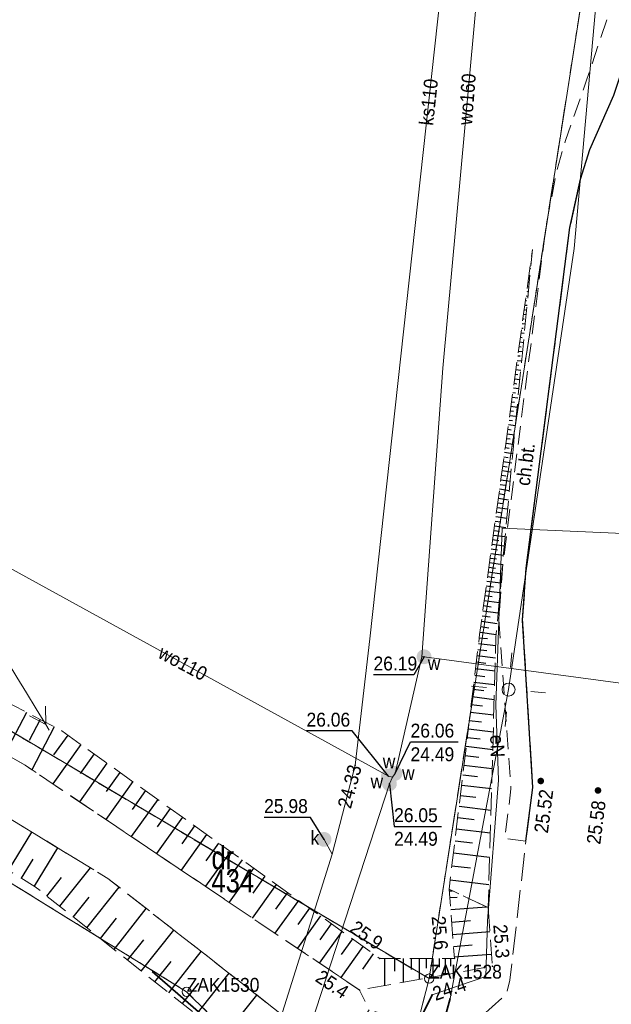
# Model space of a CAD drawing. Header units: metres. Extents: x 6551181 to 6555585, y 5935140 to 5937297.
# Tile 59 of 97: x 6551289 to 6551321, y 5936199 to 5936252. Entities that reach past the tile are written whole.
import ezdxf
from ezdxf.enums import TextEntityAlignment as Align

# ---------------------------------------------------------------- set-up
doc = ezdxf.new("R2010")
doc.units = ezdxf.units.M
for name, pattern in [('1.5_0.5', [2, 1.5, -0.5]), ('218-500', [1, 0.5, -0.5]), ('219-500', [0]), ('mz1.0_0.5', [1.5, 1, -0.5]), ('mz1.25_0.5', [1.75, 1.25, -0.5])]:
    doc.linetypes.add(name, pattern=pattern)
for name, color, linetype in [('000 Inne (niezydentyfikowane)', 7, 'Continuous'), ('202-Punkt graniczny stabilizowany trwale', 7, 'Continuous'), ('202-Punkt graniczny stabilizowany trwale-Atr103', 7, 'Continuous'), ('210-Oznaczenie użytku', 7, 'Continuous'), ('211-Nr działki', 7, 'Continuous'), ('217-Granica konturu klasyfikcyjnego', 7, 'Continuous'), ('218-Granica użytku', 7, 'Continuous'), ('219-Linia granicy', 7, 'Continuous'), ('chodnik (powierzchnia)', 7, 'Continuous'), ('chodnik (powierzchnia)-Atr17', 7, 'Continuous'), ('jezdnia (powierzchnia)', 7, 'Continuous'), ('krawężnik (linia)', 7, 'Continuous'), ('latarnia (punkt)', 7, 'Continuous'), ('ogrodzenie trwałe (linia)', 7, 'Continuous'), ('przewód elektroenergetyczny (linia)', 7, 'Continuous'), ('przewód elektroenergetyczny (linia)-Atr1', 7, 'Continuous'), ('przewód elektroenergetyczny niskiego napięcia (linia) - symbol', 7, 'Continuous'), ('przewód kanalizacyjny (linia)', 7, 'Continuous'), ('przewód kanalizacyjny (linia)-Atr1', 7, 'Continuous'), ('przewód wodociągowy (linia)', 7, 'Continuous'), ('przewód wodociągowy (linia)-Atr1', 7, 'Continuous'), ('punkt o określonej wysokości (sieć elektroenergetyczna)', 7, 'Continuous'), ('punkt o określonej wysokości (sieć elektroenergetyczna)-Atr2', 7, 'Continuous'), ('punkt o określonej wysokości (sieć kanalizacyjna)', 7, 'Continuous'), ('punkt o określonej wysokości (sieć kanalizacyjna)-Atr2', 7, 'Continuous'), ('punkt o określonej wysokości (sieć kanalizacyjna)-Atr3', 7, 'Continuous'), ('punkt o określonej wysokości (sieć wodociągowa)', 7, 'Continuous'), ('punkt o określonej wysokości (sieć wodociągowa)-Atr2', 7, 'Continuous'), ('punkt o określonej wysokości (sieć wodociągowa)-Atr3', 7, 'Continuous'), ('punkt wysokościowy naturalny', 7, 'Continuous'), ('punkt wysokościowy naturalny-Atr2', 7, 'Continuous'), ('punkt wysokościowy sztuczny', 7, 'Continuous'), ('punkt wysokościowy sztuczny-Atr2', 7, 'Continuous'), ('rura ochronna - przewód elektroenergetyczny (linia)', 7, 'Continuous'), ('skarpa nieumocniona (powierzchnia)', 7, 'Continuous'), ('zasuwa - siec kanalizacyjna (punkt)', 7, 'Continuous'), ('zasuwa - siec kanalizacyjna (punkt)-Atr17', 7, 'Continuous'), ('zasuwa - siec wodociągowa (punkt)', 7, 'Continuous'), ('zasuwa - siec wodociągowa (punkt)-Atr17', 7, 'Continuous')]:
    doc.layers.add(name, color=color, linetype=linetype)
doc.styles.get("Standard").update_dxf_attribs({"font": 'arial.ttf'})
doc.linetypes.add('902-500', pattern='A,3.75,0,[1,ksztalty.shx,S=0.5,R=0,X=0,Y=0],3.75', length=7.5)

# ---------------------------------------------------------------- blocks, each defined once
blk = doc.blocks.new('202')
at = {"color": 0, "linetype": 'Continuous', "lineweight": -2}
blk.add_circle((0, 0), 2.5, dxfattribs=at)
blk = doc.blocks.new('US25')
at = {"linetype": 'Continuous', "lineweight": 13}
h = blk.add_hatch(color=0, dxfattribs=at)
edge = h.paths.add_edge_path()
edge.add_arc((0, 0), 0.4, 0, 360)
blk = doc.blocks.new('PW01')
at = {"linetype": 'Continuous', "lineweight": 13}
h = blk.add_hatch(color=0, dxfattribs=at)
edge = h.paths.add_edge_path()
edge.add_arc((0, 0), 0.045, 0, 360)
blk = doc.blocks.new('SM01')
at = {"color": 0, "linetype": 'Continuous', "lineweight": 13}
for p, q in [((-0.848, 0.848), (-1.414, 1.414)), ((0.849, 0.848), (1.414, 1.414)), ((-0.848, -0.849), (-1.414, -1.414)), ((0.849, -0.849), (1.414, -1.414))]:
    blk.add_line(p, q, dxfattribs=at)
blk.add_circle((0, 0), 0.35, dxfattribs=at)
blk = doc.blocks.new('PW02')
at = {"linetype": 'Continuous', "lineweight": 13}
h = blk.add_hatch(color=0, dxfattribs=at)
edge = h.paths.add_edge_path()
edge.add_arc((0, 0), 0.18, 0, 360)
blk = doc.blocks.new('PE04')
at = {"color": 0, "linetype": 'Continuous', "lineweight": 13}
for p, q in [((0.65, 0), (0, 0)), ((0.65, 0), (1.65, 0)), ((1.65, 0), (2.65, 0)), ((2.65, 0), (3.65, 0)), ((3.65, 0), (4.65, 0)), ((4.65, 0), (3.784, 0.5)), ((4.65, 0), (3.784, -0.5)), ((4.65, 0), (5, 0))]:
    blk.add_line(p, q, dxfattribs=at)

msp = doc.modelspace()

# ---------------------------------------------------------------- linework, layer by layer
at = {"layer": '000 Inne (niezydentyfikowane)', "color": 7, "linetype": 'Continuous', "lineweight": 25, "flags": 128}
for points in [[(6551316.32, 5936239.56), (6551316.33, 5936239.56)], [(6551316.26, 5936239.07), (6551316.27, 5936239.06)], [(6551316.29, 5936239.31), (6551316.31, 5936239.31)], [(6551316.19, 5936238.57), (6551316.21, 5936238.57)], [(6551316.22, 5936238.82), (6551316.26, 5936238.81)], [(6551316.12, 5936238.07), (6551316.15, 5936238.07)], [(6551316.15, 5936238.32), (6551316.21, 5936238.31)], [(6551316.05, 5936237.58), (6551316.1, 5936237.57)], [(6551316.09, 5936237.83), (6551316.17, 5936237.81)], [(6551315.98, 5936237.08), (6551316.04, 5936237.07)], [(6551316.02, 5936237.33), (6551316.12, 5936237.32)], [(6551315.88, 5936236.34), (6551316.02, 5936236.32)], [(6551315.92, 5936236.58), (6551315.98, 5936236.58)], [(6551315.95, 5936236.83), (6551316.07, 5936236.82)], [(6551315.81, 5936235.84), (6551315.97, 5936235.82)], [(6551315.85, 5936236.09), (6551315.92, 5936236.08)], [(6551315.74, 5936235.34), (6551315.92, 5936235.32)], [(6551315.78, 5936235.59), (6551315.86, 5936235.58)], [(6551315.68, 5936234.85), (6551315.87, 5936234.82)], [(6551315.71, 5936235.1), (6551315.8, 5936235.08)], [(6551315.61, 5936234.35), (6551315.83, 5936234.32)], [(6551315.64, 5936234.6), (6551315.75, 5936234.58)], [(6551315.54, 5936233.85), (6551315.78, 5936233.82)], [(6551315.57, 5936234.1), (6551315.69, 5936234.09)], [(6551315.47, 5936233.36), (6551315.73, 5936233.32)], [(6551315.51, 5936233.61), (6551315.63, 5936233.59)], [(6551315.37, 5936232.61), (6551315.51, 5936232.59)], [(6551315.4, 5936232.86), (6551315.68, 5936232.82)], [(6551315.44, 5936233.11), (6551315.57, 5936233.09)], [(6551315.3, 5936232.12), (6551315.45, 5936232.1)], [(6551315.34, 5936232.37), (6551315.63, 5936232.33)], [(6551315.23, 5936231.62), (6551315.4, 5936231.6)], [(6551315.27, 5936231.87), (6551315.58, 5936231.83)], [(6551315.16, 5936231.13), (6551315.34, 5936231.1)], [(6551315.2, 5936231.37), (6551315.53, 5936231.33)], [(6551315.1, 5936230.63), (6551315.28, 5936230.6)], [(6551315.13, 5936230.88), (6551315.49, 5936230.83)], [(6551315.03, 5936230.13), (6551315.22, 5936230.11)], [(6551315.06, 5936230.38), (6551315.44, 5936230.33)], [(6551314.96, 5936229.64), (6551315.16, 5936229.61)], [(6551314.99, 5936229.88), (6551315.39, 5936229.83)], [(6551314.86, 5936228.89), (6551315.29, 5936228.83)], [(6551314.89, 5936229.14), (6551315.1, 5936229.11)], [(6551314.93, 5936229.39), (6551315.34, 5936229.33)], [(6551314.79, 5936228.4), (6551315.25, 5936228.33)], [(6551314.82, 5936228.64), (6551315.05, 5936228.61)], [(6551314.72, 5936227.9), (6551315.2, 5936227.83)], [(6551314.76, 5936228.15), (6551314.99, 5936228.11)], [(6551314.65, 5936227.4), (6551315.16, 5936227.33)], [(6551314.69, 5936227.65), (6551314.93, 5936227.62)], [(6551314.59, 5936226.91), (6551315.11, 5936226.83)], [(6551314.62, 5936227.15), (6551314.88, 5936227.12)], [(6551314.52, 5936226.41), (6551315.07, 5936226.33)], [(6551314.55, 5936226.66), (6551314.82, 5936226.62)], [(6551314.45, 5936225.91), (6551315.02, 5936225.84)], [(6551314.48, 5936226.16), (6551314.76, 5936226.12)], [(6551314.35, 5936225.17), (6551314.65, 5936225.13)], [(6551314.38, 5936225.42), (6551314.98, 5936225.34)], [(6551314.42, 5936225.67), (6551314.71, 5936225.63)], [(6551314.28, 5936224.67), (6551314.59, 5936224.63)], [(6551314.31, 5936224.92), (6551314.93, 5936224.84)], [(6551314.21, 5936224.18), (6551314.54, 5936224.13)], [(6551314.25, 5936224.42), (6551314.88, 5936224.34)], [(6551314.14, 5936223.68), (6551314.48, 5936223.63)], [(6551314.18, 5936223.93), (6551314.84, 5936223.84)], [(6551314.08, 5936223.18), (6551314.42, 5936223.14)], [(6551314.11, 5936223.43), (6551314.79, 5936223.34)], [(6551314.01, 5936222.69), (6551314.37, 5936222.64)], [(6551314.04, 5936222.94), (6551314.75, 5936222.84)], [(6551313.94, 5936222.19), (6551314.31, 5936222.14)], [(6551313.97, 5936222.44), (6551314.7, 5936222.34)], [(6551313.87, 5936221.68), (6551314.25, 5936221.63)], [(6551313.9, 5936221.94), (6551314.66, 5936221.84)], [(6551313.8, 5936221.16), (6551314.19, 5936221.11)], [(6551313.83, 5936221.42), (6551314.61, 5936221.32)], [(6551313.72, 5936220.62), (6551314.13, 5936220.56)], [(6551313.76, 5936220.89), (6551314.56, 5936220.78)], [(6551313.65, 5936220.06), (6551314.07, 5936220.01)], [(6551313.69, 5936220.34), (6551314.51, 5936220.23)], [(6551313.57, 5936219.49), (6551314, 5936219.43)], [(6551313.61, 5936219.78), (6551314.46, 5936219.66)], [(6551313.49, 5936218.89), (6551313.94, 5936218.84)], [(6551313.53, 5936219.19), (6551314.4, 5936219.07)], [(6551313.41, 5936218.26), (6551313.89, 5936218.2)], [(6551313.45, 5936218.58), (6551314.38, 5936218.47)], [(6551313.37, 5936217.93), (6551314.36, 5936217.81)], [(6551313.29, 5936217.23), (6551314.34, 5936217.11)], [(6551313.33, 5936217.59), (6551313.84, 5936217.52)], [(6551313.25, 5936216.87), (6551313.79, 5936216.8)], [(6551313.2, 5936216.49), (6551314.32, 5936216.36)], [(6551313.11, 5936215.71), (6551314.29, 5936215.56)], [(6551313.16, 5936216.11), (6551313.73, 5936216.04)], [(6551313.06, 5936215.29), (6551313.67, 5936215.22)], [(6551289.04, 5936214.86), (6551287.88, 5936212.63)], [(6551313.01, 5936214.87), (6551314.27, 5936214.72)], [(6551289.78, 5936214.47), (6551289.19, 5936213.35)], [(6551290.53, 5936214.08), (6551289.33, 5936211.77)], [(6551312.95, 5936214.43), (6551313.61, 5936214.35)], [(6551291.27, 5936213.64), (6551290.5, 5936212.57)], [(6551312.84, 5936213.51), (6551313.54, 5936213.43)], [(6551312.9, 5936213.98), (6551314.24, 5936213.82)], [(6551291.98, 5936213.13), (6551290.46, 5936211.01)], [(6551312.79, 5936213.03), (6551314.22, 5936212.86)], [(6551292.69, 5936212.62), (6551291.94, 5936211.57)], [(6551312.73, 5936212.53), (6551313.46, 5936212.44)], [(6551293.39, 5936212.12), (6551291.9, 5936210.04)], [(6551312.66, 5936212.02), (6551314.19, 5936211.84)], [(6551294.09, 5936211.62), (6551293.35, 5936210.59)], [(6551312.6, 5936211.49), (6551313.39, 5936211.4)], [(6551294.78, 5936211.13), (6551293.32, 5936209.09)], [(6551312.54, 5936210.94), (6551314.15, 5936210.75)], [(6551295.46, 5936210.64), (6551294.74, 5936209.63)], [(6551312.47, 5936210.38), (6551313.3, 5936210.28)], [(6551296.13, 5936210.16), (6551294.7, 5936208.16)], [(6551312.4, 5936209.8), (6551314.12, 5936209.59)], [(6551296.8, 5936209.68), (6551296.09, 5936208.69)], [(6551297.46, 5936209.21), (6551296.06, 5936207.25)], [(6551298.12, 5936208.74), (6551297.43, 5936207.77)], [(6551312.33, 5936209.2), (6551313.22, 5936209.09)], [(6551288.08, 5936206.33), (6551289.34, 5936208.4)], [(6551298.77, 5936208.27), (6551297.39, 5936206.35)], [(6551312.25, 5936208.58), (6551314.09, 5936208.36)], [(6551299.41, 5936207.81), (6551298.73, 5936206.86)], [(6551312.18, 5936207.94), (6551313.12, 5936207.83)], [(6551289.47, 5936205.48), (6551290.74, 5936207.55)], [(6551300.05, 5936207.36), (6551298.7, 5936205.48)], [(6551312.1, 5936207.28), (6551314.05, 5936207.05)], [(6551288.77, 5936205.91), (6551289.4, 5936206.94)], [(6551300.68, 5936206.91), (6551300.01, 5936205.98)], [(6551312.01, 5936206.59), (6551313.02, 5936206.47)], [(6551290.85, 5936204.4), (6551292.5, 5936206.47)], [(6551301.3, 5936206.46), (6551299.98, 5936204.62)], [(6551290.15, 5936204.95), (6551290.94, 5936205.95)], [(6551302.53, 5936205.58), (6551301.23, 5936203.77)], [(6551301.92, 5936206.02), (6551301.26, 5936205.11)], [(6551311.92, 5936205.82), (6551314.01, 5936205.57)], [(6551292.3, 5936203.24), (6551294.04, 5936205.43)], [(6551303.14, 5936205.15), (6551302.49, 5936204.25)], [(6551311.87, 5936205.23), (6551312.02, 5936205.24)], [(6551291.57, 5936203.82), (6551292.43, 5936204.9)], [(6551303.73, 5936204.72), (6551302.46, 5936202.95)], [(6551311.89, 5936204.87), (6551312.29, 5936204.9)], [(6551293.77, 5936202.08), (6551295.51, 5936204.28)], [(6551304.33, 5936204.3), (6551303.7, 5936203.42)], [(6551311.95, 5936204.22), (6551313.88, 5936204.37)], [(6551293.04, 5936202.66), (6551293.91, 5936203.76)], [(6551304.92, 5936203.88), (6551303.67, 5936202.14)], [(6551305.5, 5936203.46), (6551304.88, 5936202.6)], [(6551312, 5936203.55), (6551313.01, 5936203.63)], [(6551295.24, 5936200.91), (6551297, 5936203.12)], [(6551306.07, 5936203.05), (6551304.85, 5936201.34)], [(6551312.05, 5936202.88), (6551314.06, 5936203.04)], [(6551294.5, 5936201.49), (6551295.38, 5936202.6)], [(6551306.64, 5936202.64), (6551306.04, 5936201.8)], [(6551296.72, 5936199.73), (6551298.48, 5936201.96)], [(6551307.21, 5936202.24), (6551306.01, 5936200.56)], [(6551307.77, 5936201.84), (6551307.18, 5936201.01)], [(6551312.1, 5936202.24), (6551313.11, 5936202.32)], [(6551312.14, 5936201.67), (6551314.15, 5936201.82)], [(6551295.98, 5936200.32), (6551296.86, 5936201.43)], [(6551308.37, 5936201.59), (6551308.37, 5936200.12)], [(6551308.91, 5936201.59), (6551308.91, 5936200.9)], [(6551309.38, 5936201.59), (6551309.38, 5936200.3)], [(6551309.82, 5936201.59), (6551309.82, 5936200.99)], [(6551310.24, 5936201.59), (6551310.24, 5936200.46)], [(6551310.62, 5936201.59), (6551310.62, 5936201.06)], [(6551310.99, 5936201.59), (6551310.99, 5936200.59)], [(6551311.33, 5936201.59), (6551311.33, 5936201.12)], [(6551311.65, 5936201.59), (6551311.65, 5936200.71)], [(6551311.94, 5936201.59), (6551311.94, 5936201.18)], [(6551298.21, 5936198.55), (6551299.98, 5936200.79)], [(6551297.46, 5936199.15), (6551298.35, 5936200.26)], [(6551299.7, 5936197.37), (6551301.48, 5936199.61)]]:
    msp.add_lwpolyline(points, dxfattribs=at)
at = {"layer": '217-Granica konturu klasyfikcyjnego', "color": 3, "linetype": '1.5_0.5', "lineweight": 18, "flags": 128}
for points in [[(6551310.78, 5936200.5), (6551320.48, 5936262.69)], [(6551261.95, 5936229.37), (6551310.78, 5936200.5)], [(6551297.69, 5936199.79), (6551271.32, 5936216.09)], [(6551307.99, 5936189.65), (6551297.69, 5936199.79)]]:
    msp.add_lwpolyline(points, dxfattribs=at)
at = {"layer": '218-Granica użytku', "color": 3, "linetype": '218-500', "lineweight": 18, "flags": 128}
for points in [[(6551320.48, 5936262.69), (6551310.78, 5936200.5)], [(6551310.78, 5936200.5), (6551261.95, 5936229.37)], [(6551271.32, 5936216.09), (6551297.69, 5936199.79)], [(6551310.78, 5936200.5), (6551307.99, 5936189.65)], [(6551297.69, 5936199.79), (6551307.99, 5936189.65)]]:
    msp.add_lwpolyline(points, dxfattribs=at)
at = {"layer": '219-Linia granicy', "color": 7, "linetype": '219-500', "lineweight": 18, "flags": 128}
for points in [[(6551320.48, 5936262.69), (6551310.78, 5936200.5)], [(6551261.95, 5936229.37), (6551310.78, 5936200.5)], [(6551297.69, 5936199.79), (6551271.32, 5936216.09)], [(6551307.99, 5936189.65), (6551310.78, 5936200.5)], [(6551307.99, 5936189.65), (6551297.69, 5936199.79)]]:
    msp.add_lwpolyline(points, dxfattribs=at)
at = {"layer": 'chodnik (powierzchnia)', "color": 7, "linetype": 'mz1.0_0.5', "lineweight": 18, "flags": 128}
msp.add_lwpolyline([(6551322.74, 5936279.01), (6551322.14, 5936267.97), (6551321.65, 5936262.65), (6551321.72, 5936261), (6551321.78, 5936259.98), (6551322.11, 5936257.72), (6551322.27, 5936255.96), (6551322.39, 5936254.52), (6551322.15, 5936252.96), (6551321.69, 5936250.98), (6551320.76, 5936248.16), (6551319.46, 5936245.23), (6551318.96, 5936243.62), (6551318.38, 5936241.01), (6551316.02, 5936222.64), (6551315.83, 5936219.84), (6551316.38, 5936210.81), (6551316.01, 5936207.91), (6551314.87, 5936208.07), (6551315.2, 5936210.73), (6551314.54, 5936219.91), (6551314.77, 5936222.9), (6551317.08, 5936241), (6551317.64, 5936243.94), (6551318.14, 5936245.71), (6551319.25, 5936248.85), (6551320.71, 5936253.23), (6551320.86, 5936254.25), (6551320.39, 5936259.26), (6551320.43, 5936260.93), (6551320.57, 5936262.67), (6551320.65, 5936266.23), (6551320.67, 5936268.21), (6551321.33, 5936279.02)], close=True, dxfattribs=at)
at = {"layer": 'jezdnia (powierzchnia)', "color": 7, "linetype": '1.5_0.5', "lineweight": 18, "flags": 128}
for points in [[(6551328.96, 5936334.85), (6551328.85, 5936339.4), (6551328.73, 5936357.03), (6551328.59, 5936376.23), (6551328.4, 5936397.13), (6551328.02, 5936414.29), (6551322.56, 5936409.84), (6551322.26, 5936398.68), (6551322.27, 5936387.64), (6551322.38, 5936376.93), (6551322.42, 5936367), (6551322.25, 5936346.98), (6551322.6, 5936337.31), (6551322.85, 5936327.45), (6551322.83, 5936325.77), (6551322.74, 5936320.86), (6551322.68, 5936317.17), (6551322.78, 5936307.21), (6551322.67, 5936297.56), (6551322.68, 5936287.57), (6551322.74, 5936279.01), (6551322.14, 5936267.97), (6551321.65, 5936262.65), (6551321.72, 5936261), (6551321.78, 5936259.98), (6551322.11, 5936257.72), (6551322.27, 5936255.96), (6551322.39, 5936254.52), (6551322.15, 5936252.96), (6551321.69, 5936250.98), (6551320.76, 5936248.16), (6551319.46, 5936245.23), (6551318.96, 5936243.62), (6551318.38, 5936241.01), (6551316.02, 5936222.64), (6551315.83, 5936219.84), (6551316.38, 5936210.81), (6551316.01, 5936207.91), (6551315.14, 5936200.41), (6551314.97, 5936199.68), (6551313.67, 5936198.52), (6551311.34, 5936197.7), (6551307.54, 5936198.81), (6551305.83, 5936196.21), (6551312.51, 5936190.73), (6551313.39, 5936189.35), (6551312.99, 5936186.91), (6551312.92, 5936183.49), (6551313.3, 5936180.11), (6551314.08, 5936177.55), (6551314.7, 5936175.79), (6551314.44, 5936174.65), (6551312.67, 5936172.43), (6551311.85, 5936172.5), (6551311.19, 5936171.27), (6551311.05, 5936169.19), (6551311.25, 5936168.73), (6551309.45, 5936165.18), (6551312.18, 5936163.98), (6551313.59, 5936166.07), (6551317.23, 5936168.57), (6551319.56, 5936168.77), (6551324.09, 5936164.11), (6551325.69, 5936162.67), (6551325.47, 5936161.1), (6551327.95, 5936158.95), (6551329.62, 5936159.04), (6551332.98, 5936156.08), (6551340.48, 5936149.19), (6551347.83, 5936142.43), (6551354.99, 5936135.82), (6551361.1, 5936130.02), (6551368.01, 5936123.21), (6551374.45, 5936116.65), (6551380.77, 5936110.1), (6551380.75, 5936107.84), (6551380.43, 5936106.99), (6551383.32, 5936104.18), (6551384.35, 5936104.44), (6551386.16, 5936104.24), (6551387.51, 5936103), (6551394.02, 5936096.15), (6551400.74, 5936089.06), (6551407.43, 5936082.07), (6551414.96, 5936073.7), (6551417.26, 5936071.24), (6551417.54, 5936068.85), (6551417.08, 5936067.39), (6551416.53, 5936066.51), (6551418.44, 5936064.69), (6551420.06, 5936065.32), (6551421.11, 5936065.47), (6551423.09, 5936065.27), (6551427.21, 5936061.47), (6551434.23, 5936055.28), (6551441.76, 5936048.87), (6551449.56, 5936042.36), (6551457.43, 5936035.97), (6551465.65, 5936029.87), (6551474.74, 5936023.08), (6551483.63, 5936016.83), (6551492.82, 5936010.56), (6551496.69, 5936007.92), (6551496.38, 5936006.4), (6551500.73, 5936003.64), (6551502.28, 5936004.36), (6551510, 5935999.26), (6551519.09, 5935993.33), (6551527.43, 5935987.94), (6551535.54, 5935982.98), (6551543.65, 5935977.72), (6551552.14, 5935972.93), (6551561.61, 5935968.23), (6551570.6, 5935964.82), (6551581.27, 5935961.57), (6551591.01, 5935959.14), (6551597.53, 5935957.63), (6551598.04, 5935956.71), (6551598.34, 5935954.89), (6551601.02, 5935954.23), (6551603.27, 5935956.5), (6551604.19, 5935956.44), (6551614.44, 5935954.25), (6551624.03, 5935952.41), (6551633.65, 5935950.68), (6551643.66, 5935949.13), (6551649.85, 5935948.21), (6551660.16, 5935947.16), (6551670.33, 5935946.28), (6551680.51, 5935945.58), (6551690.73, 5935944.67), (6551701.45, 5935943.82), (6551706.39, 5935943.35), (6551707.39, 5935941.45), (6551711.28, 5935940.88), (6551713.28, 5935942.8), (6551715.25, 5935942.66), (6551721.35, 5935942.22), (6551752.78, 5935940.08), (6551762.58, 5935939.42), (6551772.73, 5935938.68), (6551783.19, 5935937.92), (6551793.12, 5935937.25), (6551803.61, 5935936.53), (6551816.47, 5935935.66), (6551827.08, 5935934.95), (6551837.44, 5935934.3), (6551838.95, 5935934.11), (6551840.54, 5935930.96), (6551844.05, 5935930.93), (6551845.21, 5935933.24), (6551845.88, 5935933.65), (6551848.35, 5935933.59), (6551864.54, 5935932.06), (6551872.1, 5935931.21), (6551883.27, 5935929.95), (6551887.52, 5935929.3), (6551888.3, 5935928.47), (6551889.27, 5935927), (6551889.8, 5935925.29), (6551888.46, 5935921.18), (6551893.61, 5935921.03), (6551897.26, 5935920.92), (6551897.56, 5935926.27), (6551899.74, 5935927.57), (6551904.71, 5935926.85), (6551911.07, 5935925.83), (6551911.71, 5935924.67), (6551912.04, 5935923.9), (6551915.56, 5935923.37), (6551916.14, 5935924.18), (6551916.85, 5935924.92), (6551923.67, 5935923.8), (6551933.47, 5935922.17), (6551946.23, 5935919.92), (6551946.86, 5935918.95), (6551946.97, 5935917.94), (6551949.03, 5935915.66), (6551950.87, 5935917.18), (6551951.58, 5935918.19), (6551952.42, 5935918.86), (6551960.7, 5935917.37), (6551971.47, 5935915.4), (6551981.95, 5935913.57), (6551992.49, 5935911.65), (6551995.74, 5935911.01), (6551996.16, 5935910.41), (6551996.41, 5935909.03), (6552000.08, 5935908.33), (6552001.09, 5935909.46), (6552001.34, 5935909.66), (6552001.89, 5935909.89), (6552011.06, 5935908.38), (6552016.54, 5935907.3), (6552016.98, 5935906.37), (6552017.08, 5935905.24), (6552021, 5935904.44), (6552021.75, 5935905.56), (6552022.37, 5935906.31), (6552031.19, 5935904.66), (6552041.47, 5935902.98), (6552051.85, 5935901.04), (6552054.87, 5935900.36), (6552055.79, 5935898.24), (6552061.21, 5935896.92), (6552062.37, 5935898.83), (6552071.26, 5935896.73), (6552082.21, 5935893.77), (6552092.4, 5935891.09), (6552102.69, 5935888.17), (6552113.23, 5935885.31), (6552123.85, 5935882.37), (6552135.02, 5935879.28), (6552145.58, 5935876.34), (6552156.23, 5935873.42), (6552166.76, 5935870.42), (6552177.31, 5935867.56), (6552187.87, 5935864.65), (6552198.25, 5935861.79), (6552209.38, 5935858.53), (6552220.11, 5935855.69), (6552230.86, 5935852.63), (6552241.36, 5935849.67), (6552251.73, 5935846.66), (6552262.36, 5935843.89), (6552273.37, 5935841.27), (6552283.55, 5935838.85), (6552294.39, 5935836.69), (6552304.73, 5935835.22), (6552315.64, 5935833.74), (6552325.3, 5935832.55), (6552341.64, 5935830.38), (6552342.44, 5935829.69), (6552342.92, 5935828.2), (6552347.56, 5935827.77), (6552348.74, 5935829.5), (6552357.01, 5935828.52), (6552367.7, 5935827.13), (6552378.13, 5935825.75), (6552388.65, 5935824.39), (6552399.32, 5935823.07), (6552410.02, 5935821.67), (6552421.24, 5935820.34), (6552432.45, 5935818.68), (6552443.48, 5935817.42), (6552453.95, 5935816.03), (6552464.58, 5935814.75), (6552475.04, 5935813.29), (6552485.68, 5935811.95), (6552496.02, 5935810.59), (6552506.48, 5935809.35), (6552517.51, 5935807.84), (6552527.97, 5935806.56), (6552538.97, 5935805.09), (6552549.67, 5935803.82), (6552560.33, 5935802.42), (6552563.29, 5935802), (6552563.74, 5935801.13), (6552564.02, 5935800.22), (6552567.24, 5935799.81), (6552567.73, 5935800.53), (6552568.53, 5935801.4), (6552572.89, 5935801.02), (6552583.15, 5935799.96), (6552593.78, 5935798.88), (6552604.38, 5935797.88), (6552604.85, 5935803.41), (6552594.33, 5935804.61), (6552583.62, 5935805.8), (6552573.64, 5935806.91), (6552560.78, 5935808.39), (6552550.39, 5935809.67), (6552539.28, 5935811.02), (6552528.7, 5935812.3), (6552517.88, 5935813.68), (6552507.21, 5935815.18), (6552496.69, 5935816.5), (6552486.46, 5935817.81), (6552475.57, 5935819.24), (6552465.35, 5935820.56), (6552454.34, 5935821.99), (6552444.06, 5935823.33), (6552432.93, 5935824.71), (6552421.95, 5935826.21), (6552410.72, 5935827.55), (6552399.95, 5935828.95), (6552389.17, 5935830.26), (6552378.67, 5935831.73), (6552368.16, 5935833.12), (6552357.84, 5935834.4), (6552341.74, 5935836.31), (6552336.11, 5935837.13), (6552334.8, 5935838.98), (6552330.67, 5935843.7), (6552318.52, 5935843.8), (6552316.94, 5935839.51), (6552316.2, 5935839.6), (6552305.46, 5935841.19), (6552295.05, 5935842.73), (6552284.97, 5935844.88), (6552274.4, 5935847.14), (6552263.73, 5935849.7), (6552253.14, 5935852.53), (6552242.97, 5935855.52), (6552232.46, 5935858.37), (6552221.65, 5935861.46), (6552210.76, 5935864.4), (6552199.91, 5935867.46), (6552189.25, 5935870.45), (6552178.83, 5935873.3), (6552168.21, 5935876.2), (6552157.7, 5935879.19), (6552146.88, 5935882.12), (6552136.56, 5935885.03), (6552125.26, 5935888.16), (6552114.69, 5935891.09), (6552104.07, 5935894), (6552093.85, 5935896.89), (6552083.28, 5935899.67), (6552072.56, 5935902.58), (6552063.5, 5935904.64), (6552052.58, 5935906.96), (6552042.37, 5935908.85), (6552032.31, 5935910.58), (6552022.24, 5935912.51), (6552011.71, 5935914.3), (6552002.97, 5935915.91), (6551993.33, 5935917.67), (6551982.85, 5935919.56), (6551972.16, 5935921.42), (6551961.7, 5935923.41), (6551953.29, 5935924.88), (6551942.99, 5935926.75), (6551934.58, 5935928.16), (6551924.41, 5935929.85), (6551914.55, 5935931.45), (6551905.1, 5935932.89), (6551895.51, 5935934.28), (6551883.79, 5935935.93), (6551872.57, 5935937.31), (6551861.48, 5935938.41), (6551857.21, 5935938.77), (6551855.83, 5935941.56), (6551851.73, 5935941.94), (6551850.16, 5935939.44), (6551849.12, 5935939.43), (6551837.69, 5935940.23), (6551827.26, 5935940.93), (6551816.56, 5935941.65), (6551812.11, 5935941.89), (6551811.08, 5935942.83), (6551810.63, 5935944.01), (6551806.62, 5935944.32), (6551805.99, 5935943.23), (6551804.96, 5935942.43), (6551799.31, 5935943), (6551795.45, 5935943.07), (6551783.27, 5935943.93), (6551772.84, 5935944.64), (6551762.97, 5935945.37), (6551756.57, 5935946.71), (6551756.45, 5935947.99), (6551753.18, 5935948.46), (6551752.63, 5935947.03), (6551751.78, 5935946.29), (6551742.41, 5935946.78), (6551732.33, 5935947.44), (6551722.23, 5935948.29), (6551712.3, 5935948.93), (6551701.77, 5935949.75), (6551691.2, 5935950.61), (6551680.87, 5935951.49), (6551670.8, 5935952.18), (6551660.52, 5935953.19), (6551650.73, 5935954.13), (6551644.52, 5935955.05), (6551634.47, 5935956.54), (6551625.17, 5935958.24), (6551619.83, 5935959.35), (6551619.26, 5935960.49), (6551619.22, 5935962.61), (6551616.6, 5935963.05), (6551615.17, 5935961.02), (6551614.13, 5935960.5), (6551605.28, 5935962.2), (6551598.18, 5935963.63), (6551597.76, 5935964.59), (6551597.78, 5935967.09), (6551594.81, 5935968.01), (6551593.76, 5935965.74), (6551592.79, 5935964.93), (6551592.31, 5935964.89), (6551582.34, 5935967.37), (6551580.88, 5935967.83), (6551580.18, 5935968.71), (6551580.27, 5935970.63), (6551577.49, 5935971.77), (6551576.35, 5935970.29), (6551575.07, 5935969.6), (6551572.38, 5935970.41), (6551563.7, 5935973.87), (6551554.87, 5935978.16), (6551546.49, 5935983.02), (6551538.48, 5935988.13), (6551530.39, 5935993.18), (6551522.02, 5935998.55), (6551512.6, 5936004.66), (6551512.61, 5936005.55), (6551512.85, 5936007.35), (6551509.68, 5936009.41), (6551508.18, 5936008.59), (6551507, 5936008.48), (6551503.89, 5936010.34), (6551495.82, 5936015.64), (6551486.91, 5936021.79), (6551477.95, 5936028.1), (6551468.99, 5936034.63), (6551460.81, 5936040.8), (6551453.03, 5936047.14), (6551445.31, 5936053.57), (6551437.77, 5936059.97), (6551432.57, 5936064.65), (6551432.07, 5936066.32), (6551432.09, 5936068.02), (6551434.37, 5936071.22), (6551434.62, 5936071.59), (6551431.83, 5936073.34), (6551429.29, 5936070.94), (6551427.75, 5936070.76), (6551425.93, 5936071.17), (6551425.46, 5936071.49), (6551419.42, 5936077.79), (6551411.69, 5936086.16), (6551404.87, 5936093.24), (6551398.24, 5936100.37), (6551391.7, 5936107.27), (6551389.12, 5936111.46), (6551389.9, 5936112.46), (6551387.37, 5936115.19), (6551385.78, 5936114.88), (6551384.49, 5936114.89), (6551378.57, 5936120.76), (6551371.92, 5936127.68), (6551366.59, 5936132.83), (6551366.87, 5936133.78), (6551367.08, 5936134.17), (6551367.64, 5936134.92), (6551365, 5936137.57), (6551363.64, 5936136.69), (6551362.7, 5936136.71), (6551359.88, 5936139.65), (6551338.07, 5936159.81), (6551329.19, 5936168.03), (6551324.89, 5936173.07), (6551320.86, 5936179.47), (6551319.58, 5936183.33), (6551319.65, 5936188.36), (6551322.11, 5936204.81), (6551327.17, 5936242.31), (6551330.39, 5936265.19), (6551329.96, 5936267.22), (6551329.39, 5936272.76), (6551329.1, 5936274.41), (6551328.86, 5936276.23), (6551328.83, 5936278.38), (6551328.89, 5936294.47)], [(6551198.65, 5936229.09), (6551203.92, 5936227.39), (6551217.96, 5936228.42), (6551240.22, 5936231.99), (6551253.93, 5936227.8), (6551261.7, 5936225.21), (6551274.96, 5936219.99), (6551288.97, 5936212.01), (6551307.03, 5936199.88), (6551307.54, 5936198.81), (6551305.83, 5936196.21), (6551293.44, 5936205.9), (6551273.86, 5936217.85), (6551253.06, 5936225.59), (6551246.7, 5936226.75), (6551237.86, 5936227.61), (6551217.64, 5936225.19), (6551203.31, 5936224.28), (6551196.41, 5936224.07)]]:
    msp.add_lwpolyline(points, close=True, dxfattribs=at)
at = {"layer": 'krawężnik (linia)', "color": 7, "linetype": 'Continuous', "lineweight": 25, "flags": 128}
msp.add_lwpolyline([(6551316.01, 5936207.91), (6551316.38, 5936210.81), (6551315.83, 5936219.84), (6551316.02, 5936222.64), (6551318.38, 5936241.01), (6551318.96, 5936243.62), (6551319.46, 5936245.23), (6551320.76, 5936248.16), (6551321.69, 5936250.98), (6551322.15, 5936252.96), (6551322.39, 5936254.52), (6551322.27, 5936255.96), (6551322.11, 5936257.72), (6551321.78, 5936259.98), (6551321.72, 5936261), (6551321.65, 5936262.65), (6551322.14, 5936267.97), (6551322.74, 5936279.01)], dxfattribs=at)
at = {"layer": 'ogrodzenie trwałe (linia)', "color": 7, "linetype": '902-500', "lineweight": 35, "flags": 128}
msp.add_lwpolyline([(6551295.82, 5936200.88), (6551304.84, 5936193.04), (6551302.62, 5936190.51), (6551304.78, 5936187.86), (6551307.24, 5936190.28), (6551308.76, 5936188.56), (6551309.78, 5936186.35), (6551310.19, 5936176.31), (6551307.86, 5936174.93), (6551291.5, 5936180.91)], dxfattribs=at)
at = {"layer": 'przewód elektroenergetyczny (linia)', "color": 1, "linetype": 'Continuous', "lineweight": 18, "flags": 128}
for points in [[(6551308.08, 5936190.32), (6551309.6, 5936190.95), (6551311.92, 5936199.42), (6551315.07, 5936216.09), (6551318.61, 5936239.88), (6551319.86, 5936253.84), (6551321.58, 5936291.72), (6551321.24, 5936329.9), (6551321.17, 5936369.31), (6551321.91, 5936370.68), (6551322, 5936404.83), (6551321.2, 5936408.62), (6551320.19, 5936444.12), (6551319.25, 5936481.88)], [(6551391.54, 5936294.31), (6551380.06, 5936281.62), (6551358.77, 5936257.9), (6551329.01, 5936224.16), (6551314.72, 5936224.8), (6551314.39, 5936215.26), (6551314.53, 5936211.21), (6551313.94, 5936203.62), (6551313.84, 5936200.62), (6551310.94, 5936199.63), (6551307.5, 5936192.69), (6551307.8, 5936191.46), (6551306.51, 5936190.44), (6551304.83, 5936190.16)]]:
    msp.add_lwpolyline(points, dxfattribs=at)
at = {"layer": 'przewód kanalizacyjny (linia)', "color": 34, "linetype": 'Continuous', "lineweight": 18, "flags": 128}
for points in [[(6551585.99, 5935952), (6551572.4, 5935954.03), (6551554.98, 5935961.35), (6551536.43, 5935971.74), (6551507.79, 5935990.62), (6551479.49, 5936009.45), (6551456.16, 5936028.61), (6551426.24, 5936052.17), (6551417.48, 5936058.62), (6551416.31, 5936060.42), (6551389.32, 5936087.33), (6551366.93, 5936111.55), (6551365.26, 5936113.65), (6551347.96, 5936128.4), (6551321.3, 5936152.08), (6551310.54, 5936161.22), (6551294.77, 5936172.95), (6551305.54, 5936207.21), (6551306.79, 5936212.01), (6551307.58, 5936218.83), (6551312.3, 5936261.8), (6551313.91, 5936305.59), (6551314.25, 5936357.47), (6551312.49, 5936430.15)], [(6551305.54, 5936207.21), (6551305.11, 5936208.01)]]:
    msp.add_lwpolyline(points, dxfattribs=at)
at = {"layer": 'przewód wodociągowy (linia)', "color": 5, "linetype": 'Continuous', "lineweight": 18, "flags": 128}
for points in [[(6551308.81, 5936211.36), (6551308.94, 5936211.57), (6551310.38, 5936217.86), (6551311.52, 5936233.43), (6551314.16, 5936262.32), (6551315.9, 5936304.59), (6551315.92, 5936305.02), (6551315.1, 5936324.27), (6551316.12, 5936346.89), (6551316.58, 5936351.39), (6551316.63, 5936351.78), (6551315.88, 5936378.67), (6551313.76, 5936454.7), (6551313.63, 5936457.3), (6551314.4, 5936484.99), (6551314.43, 5936485.22)], [(6551310.38, 5936217.86), (6551310.51, 5936217.86), (6551328.36, 5936215.46), (6551356.91, 5936248.12), (6551371.94, 5936265.55), (6551375.55, 5936269.92), (6551376.12, 5936270.46)], [(6551181.19, 5936229.17), (6551181.47, 5936229.08), (6551199.09, 5936228.44), (6551239.76, 5936236.85), (6551244.53, 5936237.58), (6551246.22, 5936238.78), (6551250.11, 5936243.53), (6551268.67, 5936232.53), (6551275.2, 5936228.48), (6551286.63, 5936223.46), (6551308.58, 5936211.42), (6551308.81, 5936211.36)], [(6551299.66, 5936172.18), (6551299.77, 5936172.45), (6551302.03, 5936190.77), (6551308.64, 5936211.01), (6551308.81, 5936211.36)]]:
    msp.add_lwpolyline(points, dxfattribs=at)
at = {"layer": 'punkt o określonej wysokości (sieć kanalizacyjna)-Atr2', "color": 7, "flags": 128}
msp.add_lwpolyline([(6551305.11, 5936208.01), (6551304.38, 5936209.2), (6551301.875, 5936209.2)], dxfattribs=at)
at = {"layer": 'punkt o określonej wysokości (sieć wodociągowa)-Atr2', "color": 7, "flags": 128}
for points in [[(6551310.51, 5936217.86), (6551309.96, 5936216.89), (6551307.779, 5936216.89)], [(6551308.58, 5936211.42), (6551306.63, 5936213.86), (6551304.162, 5936213.86)], [(6551308.94, 5936211.57), (6551309.78, 5936213.27), (6551312.349, 5936213.27)], [(6551308.64, 5936211.01), (6551308.89, 5936208.71), (6551311.459, 5936208.71)]]:
    msp.add_lwpolyline(points, dxfattribs=at)
at = {"layer": 'rura ochronna - przewód elektroenergetyczny (linia)', "color": 1, "linetype": 'Continuous', "lineweight": 35, "flags": 128}
for points in [[(6551310.94, 5936199.63), (6551307.5, 5936192.69)], [(6551309.6, 5936190.95), (6551311.92, 5936199.42)]]:
    msp.add_lwpolyline(points, dxfattribs=at)
at = {"layer": 'skarpa nieumocniona (powierzchnia)', "color": 7, "linetype": 'mz1.25_0.5', "lineweight": 18, "flags": 128}
for points in [[(6551313.97, 5936204.33), (6551311.86, 5936205.32), (6551313.51, 5936219.06), (6551314.9, 5936229.2), (6551316.36, 5936239.82), (6551315.33, 5936229.22), (6551314.39, 5936218.91)], [(6551313.97, 5936204.33), (6551311.86, 5936205.32), (6551313.51, 5936219.06), (6551314.9, 5936229.2), (6551316.36, 5936239.82), (6551315.33, 5936229.22), (6551314.39, 5936218.91)], [(6551313.97, 5936204.33), (6551314.2, 5936201.17), (6551307.03, 5936199.88), (6551288.97, 5936212.01), (6551274.96, 5936219.99), (6551261.7, 5936225.21), (6551253.93, 5936227.8), (6551240.22, 5936231.99), (6551255.76, 5936230.02), (6551264.01, 5936229.06), (6551276.34, 5936221.48), (6551290.96, 5936213.86), (6551308.11, 5936201.59), (6551312.15, 5936201.59), (6551311.86, 5936205.32)], [(6551313.97, 5936204.33), (6551314.2, 5936201.17), (6551307.03, 5936199.88), (6551288.97, 5936212.01), (6551274.96, 5936219.99), (6551261.7, 5936225.21), (6551253.93, 5936227.8), (6551240.22, 5936231.99), (6551255.76, 5936230.02), (6551264.01, 5936229.06), (6551276.34, 5936221.48), (6551290.96, 5936213.86), (6551308.11, 5936201.59), (6551312.15, 5936201.59), (6551311.86, 5936205.32)], [(6551247.77, 5936194.98), (6551246.69, 5936197.21), (6551257.04, 5936192.53), (6551279.21, 5936187.91), (6551290.18, 5936184.23), (6551308.51, 5936177.45), (6551308.16, 5936185.7), (6551303.91, 5936194.03), (6551289.52, 5936205.45), (6551273.45, 5936215.28), (6551267.21, 5936218.48), (6551252.86, 5936224.99), (6551237.86, 5936227.61), (6551246.7, 5936226.75), (6551253.06, 5936225.59), (6551273.86, 5936217.85), (6551293.44, 5936205.9), (6551305.83, 5936196.21), (6551311.23, 5936189.23), (6551309.34, 5936175.14), (6551289.36, 5936181.18), (6551278.37, 5936185.93), (6551256.55, 5936191.47)], [(6551247.77, 5936194.98), (6551246.69, 5936197.21), (6551257.04, 5936192.53), (6551279.21, 5936187.91), (6551290.18, 5936184.23), (6551308.51, 5936177.45), (6551308.16, 5936185.7), (6551303.91, 5936194.03), (6551289.52, 5936205.45), (6551273.45, 5936215.28), (6551267.21, 5936218.48), (6551252.86, 5936224.99), (6551237.86, 5936227.61), (6551246.7, 5936226.75), (6551253.06, 5936225.59), (6551273.86, 5936217.85), (6551293.44, 5936205.9), (6551305.83, 5936196.21), (6551311.23, 5936189.23), (6551309.34, 5936175.14), (6551289.36, 5936181.18), (6551278.37, 5936185.93), (6551256.55, 5936191.47)]]:
    msp.add_lwpolyline(points, close=True, dxfattribs=at)

# ---------------------------------------------------------------- block references
at = {"layer": '202-Punkt graniczny stabilizowany trwale', "color": 7, "linetype": 'Continuous', "lineweight": 18, "xscale": 0.1, "yscale": 0.1}
for p in [(6551310.78, 5936200.5), (6551297.69, 5936199.79)]:
    msp.add_blockref('202', p, dxfattribs=at)
at = {"layer": 'latarnia (punkt)', "color": 7, "linetype": 'Continuous', "lineweight": 18, "rotation": 129.805}
msp.add_blockref('SM01', (6551315.07, 5936216.09), dxfattribs=at)
at = {"layer": 'przewód elektroenergetyczny niskiego napięcia (linia) - symbol', "color": 1, "linetype": 'Continuous', "lineweight": 18, "rotation": 301.508}
msp.add_blockref('PE04', (6551287.66, 5936218.17), dxfattribs=at)
at = {"layer": 'punkt o określonej wysokości (sieć elektroenergetyczna)', "color": 1, "linetype": 'Continuous', "lineweight": 13}
msp.add_blockref('PW01', (6551310.94, 5936199.63), dxfattribs=at)
at = {"layer": 'punkt o określonej wysokości (sieć kanalizacyjna)', "color": 34, "linetype": 'Continuous', "lineweight": 13}
for p in [(6551306.79, 5936212.01), (6551305.11, 5936208.01)]:
    msp.add_blockref('PW01', p, dxfattribs=at)
at = {"layer": 'punkt o określonej wysokości (sieć wodociągowa)', "color": 5, "linetype": 'Continuous', "lineweight": 13}
for p in [(6551310.51, 5936217.86), (6551308.58, 5936211.42), (6551308.94, 5936211.57), (6551308.64, 5936211.01)]:
    msp.add_blockref('PW01', p, dxfattribs=at)
at = {"layer": 'punkt wysokościowy naturalny', "color": 7, "linetype": 'Continuous', "lineweight": 13}
for p in [(6551308.11, 5936201.59), (6551312.15, 5936201.59), (6551314.2, 5936201.17), (6551307.03, 5936199.88)]:
    msp.add_blockref('PW01', p, dxfattribs=at)
at = {"layer": 'punkt wysokościowy sztuczny', "color": 7, "linetype": 'Continuous', "lineweight": 13}
for p in [(6551316.81, 5936211.16), (6551319.9, 5936210.65)]:
    msp.add_blockref('PW02', p, dxfattribs=at)
at = {"layer": 'zasuwa - siec kanalizacyjna (punkt)', "color": 7, "linetype": 'Continuous', "lineweight": 13, "rotation": 299.116}
msp.add_blockref('US25', (6551305.11, 5936208.01), dxfattribs=at)
at = {"layer": 'zasuwa - siec wodociągowa (punkt)', "color": 7, "linetype": 'Continuous', "lineweight": 13}
msp.add_blockref('US25', (6551310.51, 5936217.86), dxfattribs=at)
for p, rotation in [((6551308.58, 5936211.42), 345.378), ((6551308.94, 5936211.57), 58.24), ((6551308.64, 5936211.01), 72.731)]:
    msp.add_blockref('US25', p, dxfattribs=dict(at, rotation=rotation))

# ---------------------------------------------------------------- texts
at = {"layer": '202-Punkt graniczny stabilizowany trwale-Atr103', "color": 7, "width": 0.9}
for s, p in [('ZAK1528', (6551310.78, 5936200.5)), ('ZAK1530', (6551297.69, 5936199.79))]:
    msp.add_text(s, height=0.75, dxfattribs=at).set_placement(p)
at = {"layer": '210-Oznaczenie użytku', "color": 3, "linetype": 'Continuous', "lineweight": 18, "width": 0.79}
msp.add_text('dr', height=1.25, dxfattribs=at).set_placement((6551299.03, 5936206.4))
at = {"layer": '211-Nr działki', "color": 7, "linetype": 'Continuous', "lineweight": 18, "width": 0.79}
msp.add_text('434', height=1.25, dxfattribs=at).set_placement((6551299.03, 5936206.4), align=Align.TOP_LEFT)
at = {"layer": 'chodnik (powierzchnia)-Atr17', "color": 7, "width": 0.9}
msp.add_text('ch.bt.', height=0.75, rotation=82.679, dxfattribs=at).set_placement((6551316.21, 5936227.05))
at = {"layer": 'przewód elektroenergetyczny (linia)-Atr1', "color": 1, "width": 0.9}
msp.add_text('eN', height=0.75, rotation=271.98, dxfattribs=at).set_placement((6551314.45, 5936213.65), align=Align.MIDDLE_LEFT)
at = {"layer": 'przewód kanalizacyjny (linia)-Atr1', "color": 34, "width": 0.9}
msp.add_text('ks110', height=0.75, rotation=83.731, dxfattribs=at).set_placement((6551310.62, 5936246.53), align=Align.MIDDLE_LEFT)
at = {"layer": 'przewód wodociągowy (linia)-Atr1', "color": 5, "width": 0.9}
for s, rotation, p in [('wo160', 85.571, (6551312.72, 5936246.55)), ('wo110', 332.063, (6551296.26, 5936218.17))]:
    msp.add_text(s, height=0.75, rotation=rotation, dxfattribs=at).set_placement(p, align=Align.MIDDLE_LEFT)
at = {"layer": 'punkt o określonej wysokości (sieć elektroenergetyczna)-Atr2', "color": 1, "width": 0.9}
msp.add_text('24.4', height=0.75, rotation=18.849, dxfattribs=at).set_placement((6551311.01, 5936199.65), align=Align.MIDDLE_LEFT)
at = {"layer": 'punkt o określonej wysokości (sieć kanalizacyjna)-Atr2', "color": 7, "width": 0.9}
msp.add_text('25.98', height=0.75, dxfattribs=at).set_placement((6551301.875, 5936209.208), align=Align.BOTTOM_LEFT)
at = {"layer": 'punkt o określonej wysokości (sieć kanalizacyjna)-Atr3', "color": 32, "width": 0.9}
msp.add_text('24.33', height=0.75, rotation=75.403, dxfattribs=at).set_placement((6551306.19, 5936209.72), align=Align.MIDDLE_LEFT)
at = {"layer": 'punkt o określonej wysokości (sieć wodociągowa)-Atr2', "color": 7, "width": 0.9}
for s, p in [('26.19', (6551307.779, 5936216.897)), ('26.06', (6551304.162, 5936213.868)), ('26.06', (6551309.78, 5936213.277)), ('26.05', (6551308.89, 5936208.718))]:
    msp.add_text(s, height=0.75, dxfattribs=at).set_placement(p, align=Align.BOTTOM_LEFT)
at = {"layer": 'punkt o określonej wysokości (sieć wodociągowa)-Atr3', "color": 5, "width": 0.9}
for p in [(6551309.78, 5936212.002), (6551308.89, 5936207.442)]:
    msp.add_text('24.49', height=0.75, dxfattribs=at).set_placement(p, align=Align.BOTTOM_LEFT)
at = {"layer": 'punkt wysokościowy naturalny-Atr2', "color": 7, "width": 0.9}
for s, rotation, p in [('25.9', 324.418, (6551306.66, 5936203.38)), ('25.6', 274.446, (6551311.29, 5936203.88)), ('25.3', 274.163, (6551314.62, 5936203.43)), ('25.4', 326.113, (6551304.79, 5936200.71))]:
    msp.add_text(s, height=0.75, rotation=rotation, dxfattribs=at).set_placement(p, align=Align.MIDDLE_LEFT)
at = {"layer": 'punkt wysokościowy sztuczny-Atr2', "color": 7, "width": 0.9}
for s, p in [('25.52', (6551316.82, 5936208.36)), ('25.58', (6551319.65, 5936207.76))]:
    msp.add_text(s, height=0.75, rotation=82.729, dxfattribs=at).set_placement(p, align=Align.MIDDLE_LEFT)
at = {"layer": 'zasuwa - siec kanalizacyjna (punkt)-Atr17', "color": 7, "width": 0.9}
msp.add_text('k', height=0.75, dxfattribs=at).set_placement((6551304.38, 5936207.72))
at = {"layer": 'zasuwa - siec wodociągowa (punkt)-Atr17', "color": 7, "width": 0.9}
for p in [(6551310.71, 5936217.15), (6551308.28, 5936211.84), (6551309.32, 5936211.22), (6551307.62, 5936210.77)]:
    msp.add_text('w', height=0.75, dxfattribs=at).set_placement(p)

doc.saveas('drawing.dxf')
